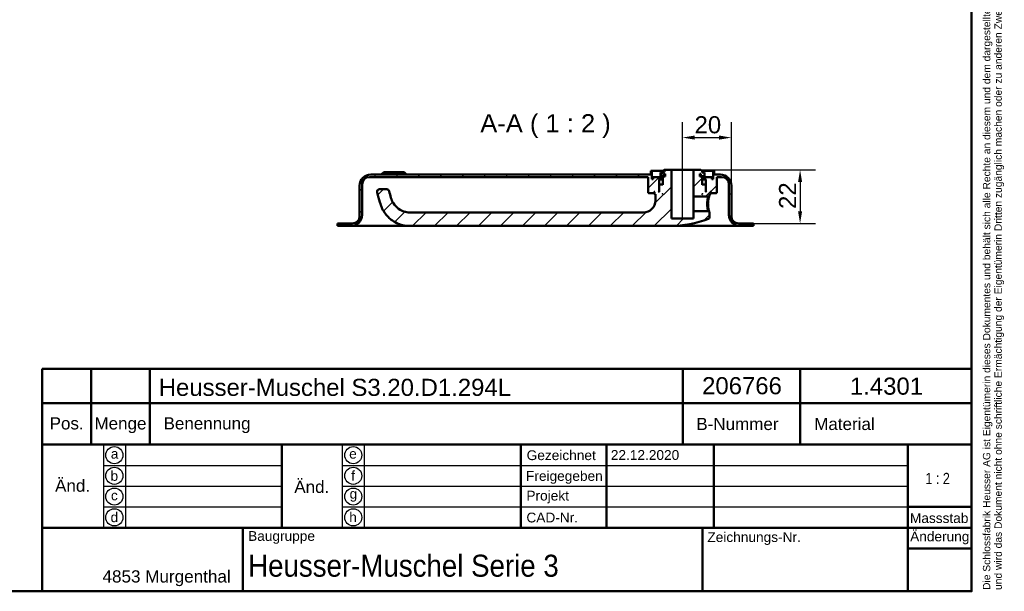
# Model space of a CAD drawing. Header units: millimetres. Extents: x 20 to 833, y 20 to 574.
# Tile 3 of 4: x 431 to 833, y 20 to 254. Entities that reach past the tile are written whole.
import ezdxf
from ezdxf.enums import TextEntityAlignment as Align

# ---------------------------------------------------------------- set-up
doc = ezdxf.new("R2010")
doc.units = ezdxf.units.MM
doc.header["$LTSCALE"] = 2
for name, color, linetype, lineweight in [('Bemaßungen(DIN)', 7, 'Continuous', 25), ('Mittellinie(DIN)', 7, 'Continuous', 25), ('Sichtbare Kanten(DIN)', 7, 'Continuous', 50), ('Skizziergeometrie(DIN)', 7, 'Continuous', 50), ('Skizzierlinie(DIN)', 7, 'Continuous', 25), ('Symbole(DIN)', 7, 'Continuous', 25)]:
    doc.layers.add(name, color=color, linetype=linetype, lineweight=lineweight)
doc.layers.add('Schraffur', color=179, linetype='Continuous', lineweight=9, true_color=0x1e1e47)
doc.styles.add('Aktuell-DIN', font='arial.ttf')
doc.styles.add('Aktuell-DINGroßer Text', font='arial.ttf')
doc.styles.add('STANDARD-DIN~0', font='arial.ttf')
doc.styles.add('Textstil10', font='arial.ttf')
doc.styles.add('Textstil41', font='arial.ttf', dxfattribs={"width": 0.8})
doc.styles.add('Textstil83', font='arial.ttf', dxfattribs={"width": 0.8})
doc.dimstyles.new('CAD-LAN', dxfattribs={"dimscale": 2, "dimtxt": 3.5, "dimasz": 2.5, "dimexe": 3.175, "dimexo": 0, "dimgap": 0.8, "dimtad": 1, "dimrnd": 1e-08, "dimtxsty": 'STANDARD-DIN~0', "dimcen": 0.09, "dimdle": 10, "dimclrd": 250, "dimclre": 250, "dimclrt": 250, "dimadec": 0, "dimazin": 2, "dimtfac": 1, "dimtmove": 0, "dimatfit": 3, "dimfxl": 1, "dimtolj": 1, "dimtzin": 0, "dimlwd": 25, "dimlwe": 25, "dimarcsym": 0})

# ---------------------------------------------------------------- blocks, each defined once
blk = doc.blocks.new('Ränder Standardrahmen')
at = {"layer": 'Skizziergeometrie(DIN)', "flags": 128}
blk.add_lwpolyline([(10, 10), (10, 287), (410, 287), (410, 10), (10, 10)], dxfattribs=at)
blk = doc.blocks.new('Schriftfelder Heusser')
at = {"layer": 'Skizziergeometrie(DIN)'}
for p, q in [((101, 229.92), (101, 236.92)), ((101, 236.92), (291, 236.92)), ((111, 229.92), (111, 236.92)), ((123, 229.92), (123, 236.92)), ((232, 229.92), (232, 236.92)), ((256, 229.92), (256, 236.92)), ((291, 236.92), (291, 229.92)), ((101, 191.42), (101, 229.92)), ((101, 229.92), (291, 229.92)), ((111, 229.92), (111, 221.42)), ((123, 229.92), (123, 221.42)), ((232, 229.92), (232, 221.42)), ((256, 229.92), (256, 221.42)), ((291, 229.92), (291, 191.42)), ((101, 221.42), (291, 221.42)), ((150, 221.42), (150, 204.42)), ((198.85, 221.42), (198.85, 204.42)), ((216.35, 221.42), (216.35, 204.42)), ((238.35, 221.42), (238.35, 204.42)), ((278, 221.42), (278, 191.42)), ((278, 208.67), (291, 208.67)), ((101, 204.42), (291, 204.42)), ((142, 204.42), (142, 191.42)), ((236, 204.42), (236, 191.42)), ((278, 200.17), (291, 200.17)), ((291, 191.42), (101, 191.42))]:
    blk.add_line(p, q, dxfattribs=at)
at = {"layer": 'Skizzierlinie(DIN)'}
for p, q in [((113.5, 221.42), (113.5, 204.42)), ((118, 221.42), (118, 204.42)), ((162.35, 221.42), (162.35, 204.42)), ((166.85, 221.42), (166.85, 204.42)), ((113.5, 217.17), (150, 217.17)), ((162.35, 217.17), (278, 217.17)), ((113.5, 212.92), (150, 212.92)), ((162.35, 212.92), (278, 212.92)), ((113.5, 208.67), (150, 208.67)), ((162.35, 208.67), (278, 208.67))]:
    blk.add_line(p, q, dxfattribs=at)
for centre in [(115.75, 219.25), (164.6, 219.25), (115.75, 215.04), (164.6, 215.04), (115.75, 210.79), (164.6, 210.79), (115.75, 206.54), (164.6, 206.54)]:
    blk.add_circle(centre, 1.75, dxfattribs=at)
at = {"layer": 'Symbole(DIN)', "color": 7, "insert": (293.33, 191.7), "char_height": 1.5, "width": 182.3003, "attachment_point": 1, "rotation": 90, "line_spacing_factor": 0.944221, "style": 'Aktuell-DIN'}
blk.add_mtext('\\fArial|b0|i0;\\H1.5000;Die Schlossfabrik Heusser AG ist Eigentümerin dieses Dokumentes und behält sich alle Rechte an diesem und dem dargestellten Gegenstand vor. Der Empfänger anerkennt diese Rechte\\Pund wird das Dokument nicht ohne schriftliche Ermächtigung der Eigentümerin Dritten zugänglich machen oder zu anderen Zwecken verwenden, zu dem es ihm übergeben worden ist.\\P ', dxfattribs=at)
at = {"layer": 'Symbole(DIN)', "color": 179, "true_color": 0x262659, "style": 'Aktuell-DIN'}
for s, insert, char_height, attachment_point in [('Pos.', (106, 227), 2.489, 2), ('Menge', (117, 227), 2.489, 2), ('Benennung', (125.81, 225.38), 2.489, 4), ('B-Nummer', (234.74, 225.62), 2.489, 4), ('Material', (265.02, 225.62), 2.489, 5), ('\\fArial|b0|i0;a', (115.81, 219.53), 2, 5), ('\\fArial|b0|i0;e', (164.54, 219.53), 2, 5), ('\\fArial|b0|i0;Gezeichnet', (200.05, 219.23), 2, 4), ('\\fArial|b0|i0;b', (115.75, 215), 2, 5), ('\\fArial|b0|i0;f', (164.55, 215.06), 2, 5), ('\\fArial|b0|i0;Freigegeben', (199.92, 216), 2, 1), ('\\fArial|b0|i0;c', (115.75, 211.01), 2, 5), ('\\fArial|b0|i0;g', (164.63, 211.05), 2, 5), ('\\fArial|b0|i0;Projekt', (200, 211.98), 2, 1), ('\\fArial|b0|i0;d', (115.76, 206.55), 2, 5), ('\\fArial|b0|i0;h', (164.55, 206.57), 2, 5), ('\\fArial|b0|i0;CAD-Nr.', (200, 207.5), 2, 1), ('\\fArial|b0|i0;\\H2.0000;Massstab', (284.39, 206.37), 2, 5), ('\\fArial|b0|i0;\\H2.0000;Baugruppe', (143.1, 203.73), 2, 1), ('\\fArial|b0|i0;Zeichnungs-Nr.', (237, 203.5), 2, 1), ('\\fArial|b0|i0;\\H2.5000;4853 Murgenthal', (113.33, 192.46), 2.5, 7)]:
    blk.add_mtext(s, dxfattribs=dict(at, insert=insert, char_height=char_height, attachment_point=attachment_point))
at = {"layer": 'Symbole(DIN)', "color": 179, "true_color": 0x262659, "attachment_point": 5, "style": 'Aktuell-DIN'}
for s, insert, char_height, width in [('Änd.', (107.21, 213), 2.489, 12.3494), ('Änd.', (156.12, 212.76), 2.489, 12.3494), ('\\fArial|b0|i0;Änderung', (284.51, 202.33), 2, 12.1143)]:
    blk.add_mtext(s, dxfattribs=dict(at, insert=insert, char_height=char_height, width=width))
at = {"layer": 'Symbole(DIN)', "color": 7, "insert": (143.1, 196.62), "char_height": 4.5, "width": 90.18, "attachment_point": 4, "style": 'Aktuell-DIN'}
blk.add_mtext('\\fArial|b0|i0;\\W0.90;\\H4.5000;Heusser-Muschel Serie 3', dxfattribs=at)
at = {"layer": 'Symbole(DIN)', "color": 179, "true_color": 0x262659, "style": 'Textstil10'}
blk.add_attdef('ERSTELLUNGSDATUM_001', (217.26, 218.29), '', height=2, dxfattribs=at)
at = {"layer": 'Symbole(DIN)', "color": 179, "true_color": 0x262659}
for tag, height, style, p in [('AUTOR', 2.49, 'Aktuell-DIN', (240.03, 219.26)), ('KONTROLLDATUM', 2, 'Textstil10', (217.42, 215.04)), ('KONTROLLIERT_VON', 2, 'Textstil10', (239.98, 215.05))]:
    blk.add_attdef(tag, text='', height=height, dxfattribs=dict(at, style=style)).set_placement(p, align=Align.MIDDLE_LEFT)
at = {"layer": 'Symbole(DIN)', "color": 7, "style": 'Textstil83', "width": 0.8}
blk.add_attdef('Anfänglicher_Ansichtsmaßstab_001', (281.57, 213.34), '', height=2.3, dxfattribs=at)
at = {"layer": 'Symbole(DIN)', "color": 179, "true_color": 0x262659, "style": 'Textstil10'}
blk.add_attdef('PROJEKT', text='', height=2, dxfattribs=at).set_placement((217.77, 209.72), align=Align.BOTTOM_LEFT)
at = {"layer": 'Symbole(DIN)', "color": 7, "style": 'Textstil41', "width": 0.8}
blk.add_attdef('STATUS', text='', height=5, dxfattribs=at).set_placement((284.53, 195.86), align=Align.MIDDLE_CENTER)
blk = doc.blocks.new('*D25')
at = {"layer": 'Bemaßungen(DIN)', "color": 250, "linetype": 'Continuous', "lineweight": 25, "true_color": 0x3f3f3f, "transparency": 16777216}
for p, q in [((701.81, 197.4), (701.81, 211.89)), ((721.81, 185.9), (721.81, 211.89)), ((706.81, 205.54), (716.81, 205.54))]:
    blk.add_line(p, q, dxfattribs=at)
at = {"layer": 'Bemaßungen(DIN)', "color": 250, "linetype": 'Continuous', "true_color": 0x3f3f3f, "transparency": 16777216}
for points in [[(706.81, 206.38), (706.81, 204.71), (701.81, 205.54)], [(716.81, 206.38), (716.81, 204.71), (721.81, 205.54)]]:
    blk.add_solid(points, dxfattribs=at)
at = {"layer": 'Defpoints', "color": 0, "linetype": 'Continuous', "transparency": 16777216}
for p in [(721.81, 205.54), (701.81, 197.4), (721.81, 185.9)]:
    blk.add_point(p, dxfattribs=at)
at = {"layer": 'Bemaßungen(DIN)', "color": 250, "linetype": 'Continuous', "lineweight": 25, "true_color": 0x3f3f3f, "transparency": 16777216, "insert": (706.75, 214.29), "char_height": 7, "attachment_point": 1, "style": 'STANDARD-DIN~0'}
blk.add_mtext('\\A1;20', dxfattribs=at)
blk = doc.blocks.new('*D26')
at = {"layer": 'Bemaßungen(DIN)', "color": 250, "linetype": 'Continuous', "lineweight": 25, "true_color": 0x3f3f3f, "transparency": 16777216}
for p, q in [((709.31, 192.4), (756.25, 192.4)), ((749.9, 187.4), (749.9, 175.4)), ((730.81, 170.4), (756.25, 170.4))]:
    blk.add_line(p, q, dxfattribs=at)
at = {"layer": 'Bemaßungen(DIN)', "color": 250, "linetype": 'Continuous', "true_color": 0x3f3f3f, "transparency": 16777216}
for points in [[(749.07, 187.4), (750.74, 187.4), (749.9, 192.4)], [(749.07, 175.4), (750.74, 175.4), (749.9, 170.4)]]:
    blk.add_solid(points, dxfattribs=at)
at = {"layer": 'Defpoints', "color": 0, "linetype": 'Continuous', "transparency": 16777216}
for p in [(709.31, 192.4), (730.81, 170.4), (749.9, 170.4)]:
    blk.add_point(p, dxfattribs=at)
at = {"layer": 'Bemaßungen(DIN)', "color": 250, "linetype": 'Continuous', "lineweight": 25, "true_color": 0x3f3f3f, "transparency": 16777216, "insert": (741.28, 176.37), "char_height": 7, "attachment_point": 1, "rotation": 90, "style": 'STANDARD-DIN~0'}
blk.add_mtext('\\A1;22', dxfattribs=at)

msp = doc.modelspace()

# ---------------------------------------------------------------- hatches: boundary and pattern name
at = {"layer": 'Schraffur'}
h = msp.add_hatch(dxfattribs=at)
h.set_pattern_fill('ANSI31', color=256, scale=50.8, style=0)
h.set_pattern_definition([(45, (0, 0), (-4.49013, 4.49013), [])])
edge = h.paths.add_edge_path()
edge.add_spline(control_points=[(712.4874, 172.2802), (712.5217, 172.2924), (712.5542, 172.3092), (712.615, 172.3492), (712.6432, 172.3725), (712.7239, 172.4551), (712.7557, 172.5143), (712.798, 172.6213), (712.8102, 172.6841), (712.8121, 172.7469)], knot_values=[-0.04890517, -0.04890517, -0.04890517, -0.04890517, -0.04170418, -0.04170418, -0.03450607, -0.03450607, -0.01885079, -0.01885079, -0.00000007, -0.00000007, -0.00000007, -0.00000007], degree=3, periodic=0)
edge.add_line((712.8121, 172.7469), (712.8121, 175.0444))
edge.add_spline(control_points=[(712.8121, 175.0444), (712.7502, 175.1047), (712.688, 175.165), (712.564, 175.2851), (712.5022, 175.345), (712.4406, 175.405)], knot_values=[-0.05197663, -0.05197663, -0.05197663, -0.05197663, -0.02598831, -0.02598831, -0.0001844, -0.0001844, -0.0001844, -0.0001844], degree=3, periodic=0)
edge.add_line((712.4406, 175.405), (706.3121, 175.405))
edge.add_line((706.3121, 175.405), (706.3121, 172.405))
edge.add_line((706.3121, 172.405), (697.3121, 172.405))
edge.add_line((697.3121, 172.405), (697.3121, 192.405))
edge.add_line((697.3121, 192.405), (694.3121, 192.405))
edge.add_line((694.3121, 192.405), (693.8121, 191.905))
edge.add_line((693.8121, 191.905), (693.8121, 191.305))
edge.add_line((693.8121, 191.305), (692.8454, 191.305))
edge.add_line((692.8454, 191.305), (692.8454, 189.805))
edge.add_line((692.8454, 189.805), (694.348, 189.805))
edge.add_line((694.348, 189.805), (694.348, 190.705))
edge.add_line((694.348, 190.705), (694.7121, 190.705))
edge.add_line((694.7121, 190.705), (694.7121, 189.605))
edge.add_line((694.7121, 189.605), (693.8121, 189.605))
edge.add_line((693.8121, 189.605), (693.8121, 186.205))
edge.add_line((693.8121, 186.205), (693.6121, 186.405))
edge.add_line((693.6121, 186.405), (692.5121, 186.405))
edge.add_line((692.5121, 186.405), (692.3121, 186.205))
edge.add_line((692.3121, 186.205), (692.3121, 183.405))
edge.add_line((692.3121, 183.405), (692.0621, 183.405))
edge.add_line((692.0621, 183.405), (692.2621, 183.605))
edge.add_line((692.2621, 183.605), (692.2621, 188.405))
edge.add_line((692.2621, 188.405), (692.0621, 188.605))
edge.add_line((692.0621, 188.605), (692.8121, 188.605))
edge.add_line((692.8121, 188.605), (692.8121, 189.405))
edge.add_line((692.8121, 189.405), (689.8121, 189.405))
edge.add_line((689.8121, 189.405), (689.8121, 188.605))
edge.add_line((689.8121, 188.605), (689.3121, 188.605))
edge.add_line((689.3121, 188.605), (689.3121, 191.905))
edge.add_line((689.3121, 191.905), (688.8121, 191.905))
edge.add_line((688.8121, 191.905), (688.8121, 190.405))
edge.add_line((688.8121, 190.405), (574.3121, 190.405))
edge.add_ellipse((574.3121, 185.905), major_axis=(0, 4.5), ratio=1, start_angle=0, end_angle=90)
edge.add_line((569.8121, 185.905), (569.8121, 173.405))
edge.add_ellipse((566.8121, 173.405), major_axis=(3, 0), ratio=1, start_angle=270, end_angle=360, ccw=False)
edge.add_line((566.8121, 170.405), (560.8121, 170.405))
edge.add_line((560.8121, 170.405), (560.8121, 169.405))
edge.add_line((560.8121, 169.405), (566.3121, 169.405))
edge.add_ellipse((566.3121, 173.905), major_axis=(0, -4.5), ratio=1, start_angle=0, end_angle=90)
edge.add_line((570.8121, 173.905), (570.8121, 186.405))
edge.add_ellipse((573.8121, 186.405), major_axis=(-3, 0), ratio=1, start_angle=270, end_angle=360, ccw=False)
edge.add_line((573.8121, 189.405), (687.8121, 189.405))
edge.add_line((687.8121, 189.405), (687.8121, 183.005))
edge.add_line((687.8121, 183.005), (688.0121, 182.805))
edge.add_line((688.0121, 182.805), (690.1121, 182.805))
edge.add_line((690.1121, 182.805), (690.2121, 182.905))
edge.add_line((690.2121, 182.905), (690.2121, 183.405))
edge.add_line((690.2121, 183.405), (690.5121, 183.405))
edge.add_line((690.5121, 183.405), (690.3121, 183.205))
edge.add_line((690.3121, 183.205), (690.3121, 182.605))
edge.add_line((690.3121, 182.605), (690.5121, 182.405))
edge.add_line((690.5121, 182.405), (690.8121, 182.405))
edge.add_line((690.8121, 182.405), (690.8121, 179.905))
edge.add_ellipse((685.8121, 179.905), major_axis=(5, 0), ratio=1, start_angle=270, end_angle=360, ccw=False)
edge.add_line((685.8121, 174.905), (590.3121, 174.905))
edge.add_spline(control_points=[(590.3121, 174.905), (589.4993, 174.905), (588.6853, 175.0421), (587.3611, 175.4769), (586.5752, 175.7962), (584.8774, 177.0215), (584.1435, 177.8026), (582.6881, 180.1144), (582.3634, 181.628), (581.8925, 183.6336)], knot_values=[-1.92242701, -1.92242701, -1.92242701, -1.92242701, -1.38529725, -1.38529725, -1.00190807, -1.00190807, -0.61802618, -0.61802618, 0, 0, 0, 0], degree=3, periodic=0)
edge.add_ellipse((580.9189, 183.405), major_axis=(0.9735, 0.2286), ratio=1, start_angle=0, end_angle=76.784814)
edge.add_line((580.9189, 184.405), (577.9185, 184.405))
edge.add_ellipse((577.9185, 183.405), major_axis=(0, 1), ratio=1, start_angle=0, end_angle=106)
edge.add_spline(control_points=[(576.9573, 183.1293), (578.409, 178.0665), (578.4444, 177.8571), (579.4217, 175.5967), (580.3079, 174.1996), (582.383, 172.1805), (583.7073, 171.083), (587.1461, 169.7133), (588.7285, 169.405), (590.3121, 169.405)], knot_values=[-2.83816487, -2.83816487, -2.83816487, -2.83816487, -2.14483857, -2.14483857, -1.11047398, -1.11047398, -0.47508247, -0.47508247, 0, 0, 0, 0], degree=3, periodic=0)
edge.add_line((590.3121, 169.405), (696.8121, 169.405))
edge.add_ellipse((696.8121, 213.5716), major_axis=(0, -44.1667), ratio=1, start_angle=0, end_angle=20.788091)
h.paths.add_polyline_path([(693.6121, 182.405), (693.8121, 182.605), (693.8121, 182.405)], flags=0)
edge = h.paths.add_edge_path()
edge.add_ellipse((717.3121, 185.905), major_axis=(4.5, 0), ratio=1, start_angle=0, end_angle=90)
edge.add_line((717.3121, 190.405), (714.8121, 190.405))
edge.add_line((714.8121, 190.405), (714.8121, 191.905))
edge.add_line((714.8121, 191.905), (714.3121, 191.905))
edge.add_line((714.3121, 191.905), (714.3121, 188.605))
edge.add_line((714.3121, 188.605), (713.8121, 188.605))
edge.add_line((713.8121, 188.605), (713.8121, 189.405))
edge.add_line((713.8121, 189.405), (710.8121, 189.405))
edge.add_line((710.8121, 189.405), (710.8121, 188.605))
edge.add_line((710.8121, 188.605), (711.5621, 188.605))
edge.add_line((711.5621, 188.605), (711.3621, 188.405))
edge.add_line((711.3621, 188.405), (711.3621, 183.605))
edge.add_line((711.3621, 183.605), (711.5621, 183.405))
edge.add_line((711.5621, 183.405), (711.3121, 183.405))
edge.add_line((711.3121, 183.405), (711.3121, 186.205))
edge.add_line((711.3121, 186.205), (711.1121, 186.405))
edge.add_line((711.1121, 186.405), (710.0121, 186.405))
edge.add_line((710.0121, 186.405), (709.8121, 186.205))
edge.add_line((709.8121, 186.205), (709.8121, 189.605))
edge.add_line((709.8121, 189.605), (708.9121, 189.605))
edge.add_line((708.9121, 189.605), (708.9121, 190.705))
edge.add_line((708.9121, 190.705), (709.2762, 190.705))
edge.add_line((709.2762, 190.705), (709.2762, 189.805))
edge.add_line((709.2762, 189.805), (710.7788, 189.805))
edge.add_line((710.7788, 189.805), (710.7788, 191.305))
edge.add_line((710.7788, 191.305), (709.8121, 191.305))
edge.add_line((709.8121, 191.305), (709.8121, 191.905))
edge.add_line((709.8121, 191.905), (709.3121, 192.405))
edge.add_line((709.3121, 192.405), (706.3121, 192.405))
edge.add_line((706.3121, 192.405), (706.3121, 181.405))
edge.add_line((706.3121, 181.405), (712.4402, 181.405))
edge.add_spline(control_points=[(712.4402, 181.405), (712.502, 181.4646), (712.5637, 181.5244), (712.6876, 181.6444), (712.7498, 181.7047), (712.8121, 181.765)], knot_values=[-0.05175244, -0.05175244, -0.05175244, -0.05175244, -0.02598575, -0.02598575, 0, 0, 0, 0], degree=3, periodic=0)
edge.add_line((712.8121, 181.765), (712.8121, 182.405))
edge.add_line((712.8121, 182.405), (713.1121, 182.405))
edge.add_line((713.1121, 182.405), (713.3121, 182.605))
edge.add_line((713.3121, 182.605), (713.3121, 183.205))
edge.add_line((713.3121, 183.205), (713.1121, 183.405))
edge.add_line((713.1121, 183.405), (713.4121, 183.405))
edge.add_line((713.4121, 183.405), (713.4121, 182.905))
edge.add_line((713.4121, 182.905), (713.5121, 182.805))
edge.add_line((713.5121, 182.805), (715.6121, 182.805))
edge.add_line((715.6121, 182.805), (715.8121, 183.005))
edge.add_line((715.8121, 183.005), (715.8121, 189.405))
edge.add_line((715.8121, 189.405), (717.8121, 189.405))
edge.add_ellipse((717.8121, 186.405), major_axis=(0, 3), ratio=1, start_angle=270, end_angle=360, ccw=False)
edge.add_line((720.8121, 186.405), (720.8121, 173.905))
edge.add_ellipse((725.3121, 173.905), major_axis=(-4.5, 0), ratio=1, start_angle=0, end_angle=90)
edge.add_line((725.3121, 169.405), (730.8121, 169.405))
edge.add_line((730.8121, 169.405), (730.8121, 170.405))
edge.add_line((730.8121, 170.405), (724.8121, 170.405))
edge.add_ellipse((724.8121, 173.405), major_axis=(0, -3), ratio=1, start_angle=270, end_angle=360, ccw=False)
edge.add_line((721.8121, 173.405), (721.8121, 185.905))
h.paths.add_polyline_path([(709.8121, 182.605), (710.0121, 182.405), (709.8121, 182.405)], flags=0)

# ---------------------------------------------------------------- linework, layer by layer
at = {"layer": 'Mittellinie(DIN)', "linetype": 'Continuous'}
msp.add_line((701.8121, 171.905), (701.8121, 197.405), dxfattribs=at)
at = {"layer": 'Sichtbare Kanten(DIN)'}
for p, q in [((573.8121, 189.405), (687.8121, 189.405)), ((688.8121, 190.405), (574.3121, 190.405)), ((579.6621, 191.405), (578.6621, 190.405)), ((579.6621, 191.405), (587.9621, 191.405)), ((587.9621, 191.405), (588.9621, 190.405)), ((687.8121, 189.405), (687.8121, 183.005)), ((689.3121, 191.905), (688.8121, 191.905)), ((688.8121, 191.905), (688.8121, 190.405)), ((689.3121, 188.605), (689.3121, 191.905)), ((689.3121, 191.905), (693.8121, 191.905)), ((692.8121, 189.405), (689.8121, 189.405)), ((689.8121, 189.405), (689.8121, 188.605)), ((692.8121, 188.605), (692.8121, 189.405)), ((692.8121, 189.405), (693.8121, 189.405)), ((693.8121, 191.305), (692.8454, 191.305)), ((692.8454, 191.305), (692.8454, 189.805)), ((692.8454, 189.805), (694.348, 189.805)), ((694.3121, 192.405), (693.8121, 191.905)), ((693.8121, 191.905), (693.8121, 191.305)), ((694.7121, 189.605), (693.8121, 189.605)), ((693.8121, 189.605), (693.8121, 186.205)), ((697.3121, 192.405), (694.3121, 192.405)), ((694.348, 189.805), (694.348, 190.705)), ((694.348, 190.705), (694.7121, 190.705)), ((694.348, 189.805), (694.7121, 189.805)), ((694.7121, 190.705), (694.7121, 189.605)), ((697.3121, 172.405), (697.3121, 192.405)), ((706.3121, 192.405), (697.3121, 192.405)), ((709.3121, 192.405), (706.3121, 192.405)), ((706.3121, 192.405), (706.3121, 181.405)), ((708.9121, 189.605), (708.9121, 190.705)), ((708.9121, 190.705), (709.2762, 190.705)), ((708.9121, 189.805), (709.2762, 189.805)), ((709.8121, 189.605), (708.9121, 189.605)), ((709.2762, 190.705), (709.2762, 189.805)), ((709.2762, 189.805), (710.7788, 189.805)), ((709.8121, 191.905), (709.3121, 192.405)), ((709.8121, 191.305), (709.8121, 191.905)), ((709.8121, 191.905), (714.3121, 191.905)), ((710.7788, 191.305), (709.8121, 191.305)), ((709.8121, 186.205), (709.8121, 189.605)), ((709.8121, 189.405), (710.8121, 189.405)), ((710.7788, 189.805), (710.7788, 191.305)), ((713.8121, 189.405), (710.8121, 189.405)), ((710.8121, 189.405), (710.8121, 188.605)), ((713.8121, 188.605), (713.8121, 189.405)), ((714.8121, 191.905), (714.3121, 191.905)), ((714.3121, 191.905), (714.3121, 188.605)), ((714.8121, 190.405), (714.8121, 191.905)), ((717.3121, 190.405), (714.8121, 190.405)), ((715.8121, 183.005), (715.8121, 189.405)), ((715.8121, 189.405), (717.8121, 189.405)), ((569.8121, 185.905), (569.8121, 173.405)), ((570.8121, 173.905), (570.8121, 186.405)), ((689.8121, 188.605), (689.3121, 188.605)), ((692.2621, 188.405), (692.0621, 188.605)), ((692.0621, 188.605), (692.8121, 188.605)), ((692.2621, 183.605), (692.2621, 188.405)), ((692.2621, 188.405), (693.8121, 188.405)), ((692.5121, 186.405), (692.3121, 186.205)), ((692.3121, 186.205), (692.3121, 183.405)), ((693.6121, 186.405), (692.5121, 186.405)), ((693.8121, 188.605), (692.8121, 188.605)), ((693.8121, 186.205), (693.6121, 186.405)), ((693.8121, 186.405), (693.6121, 186.405)), ((710.8121, 188.605), (709.8121, 188.605)), ((709.8121, 188.405), (711.3621, 188.405)), ((710.0121, 186.405), (709.8121, 186.205)), ((710.0121, 186.405), (709.8121, 186.405)), ((711.1121, 186.405), (710.0121, 186.405)), ((710.8121, 188.605), (711.5621, 188.605)), ((711.3121, 186.205), (711.1121, 186.405)), ((711.3121, 183.405), (711.3121, 186.205)), ((711.5621, 188.605), (711.3621, 188.405)), ((711.3621, 188.405), (711.3621, 183.605)), ((714.3121, 188.605), (713.8121, 188.605)), ((720.8121, 186.405), (720.8121, 173.905)), ((721.8121, 173.405), (721.8121, 185.905)), ((580.9189, 184.405), (577.9185, 184.405)), ((687.8121, 183.005), (688.0121, 182.805)), ((688.0121, 182.805), (690.1121, 182.805)), ((690.1121, 182.805), (690.2121, 182.905)), ((690.1121, 182.805), (690.3121, 182.805)), ((690.2121, 182.905), (690.2121, 183.405)), ((690.2121, 183.405), (690.5121, 183.405)), ((690.3121, 182.905), (690.2121, 182.905)), ((690.5121, 183.405), (690.3121, 183.205)), ((690.3121, 183.205), (690.3121, 182.605)), ((690.3121, 182.605), (690.5121, 182.405)), ((690.5121, 182.405), (690.8121, 182.405)), ((690.8121, 182.405), (690.8121, 179.905)), ((692.0621, 183.405), (692.2621, 183.605)), ((692.3121, 183.405), (692.0621, 183.405)), ((692.3121, 183.605), (692.2621, 183.605)), ((693.6121, 182.405), (693.8121, 182.605)), ((693.8121, 182.405), (693.6121, 182.405)), ((693.8121, 182.605), (693.8121, 182.405)), ((706.3121, 181.405), (712.4402, 181.405)), ((706.3121, 175.405), (706.3121, 181.405)), ((709.8121, 182.605), (710.0121, 182.405)), ((709.8121, 182.405), (709.8121, 182.605)), ((710.0121, 182.405), (709.8121, 182.405)), ((711.3621, 183.605), (711.3121, 183.605)), ((711.5621, 183.405), (711.3121, 183.405)), ((711.3621, 183.605), (711.5621, 183.405)), ((712.4404, 181.4048), (712.812, 181.765)), ((712.8121, 181.765), (712.8121, 182.405)), ((712.8121, 182.405), (713.1121, 182.405)), ((713.3121, 183.205), (713.1121, 183.405)), ((713.1121, 183.405), (713.4121, 183.405)), ((713.1121, 182.405), (713.3121, 182.605)), ((713.3121, 182.605), (713.3121, 183.205)), ((713.4121, 182.905), (713.3121, 182.905)), ((713.3121, 182.805), (713.5121, 182.805)), ((713.4121, 183.405), (713.4121, 182.905)), ((713.4121, 182.905), (713.5121, 182.805)), ((713.5121, 182.805), (715.6121, 182.805)), ((715.6121, 182.805), (715.8121, 183.005)), ((685.8121, 174.905), (590.3121, 174.905)), ((712.4406, 175.405), (706.3121, 175.405)), ((706.3121, 175.405), (706.3121, 172.405)), ((712.8124, 175.0444), (712.4405, 175.4048)), ((712.8121, 172.7469), (712.8121, 175.0444)), ((566.8121, 170.405), (560.8121, 170.405)), ((560.8121, 170.405), (560.8121, 169.405)), ((560.8121, 169.405), (566.3121, 169.405)), ((566.3121, 169.405), (577.8121, 169.405)), ((577.8121, 169.405), (590.3121, 169.405)), ((590.3121, 169.405), (696.8121, 169.405)), ((696.8121, 169.405), (713.8121, 169.405)), ((706.3121, 172.405), (697.3121, 172.405)), ((713.8121, 169.405), (725.3121, 169.405)), ((730.8121, 170.405), (724.8121, 170.405)), ((725.3121, 169.405), (730.8121, 169.405)), ((730.8121, 169.405), (730.8121, 170.405))]:
    msp.add_line(p, q, dxfattribs=at)
for centre, radius, start, end in [((574.3121, 185.905), 4.5, 90, 180), ((573.8121, 186.405), 3, 90, 180), ((717.3121, 185.905), 4.5, 0, 90), ((717.8121, 186.405), 3, 0, 90), ((577.9185, 183.405), 1, 90, 196), ((580.9189, 183.405), 1, 13.215186, 90), ((685.8121, 179.905), 5, 270, 0), ((566.3121, 173.905), 4.5, 270, 0), ((566.8121, 173.405), 3, 270, 0), ((725.3121, 173.905), 4.5, 180, 270), ((724.8121, 173.405), 3, 180, 270), ((696.8121, 213.5716), 44.1667, 270, 290.788091)]:
    msp.add_arc(centre, radius, start, end, dxfattribs=at)
for points, knots in [([(576.9573, 183.1293), (578.409, 178.0665), (578.4444, 177.8571), (579.4217, 175.5967), (580.3079, 174.1996), (582.383, 172.1805), (583.7073, 171.083), (587.1461, 169.7133), (588.7285, 169.405), (590.3121, 169.405)], [-2.83816487, -2.83816487, -2.83816487, -2.83816487, -2.14483857, -2.14483857, -1.11047398, -1.11047398, -0.47508247, -0.47508247, 0, 0, 0, 0]), ([(590.3121, 174.905), (589.4993, 174.905), (588.6853, 175.0421), (587.3611, 175.4769), (586.5752, 175.7962), (584.8774, 177.0215), (584.1435, 177.8026), (582.6881, 180.1144), (582.3634, 181.628), (581.8925, 183.6336)], [-1.92242701, -1.92242701, -1.92242701, -1.92242701, -1.38529725, -1.38529725, -1.00190807, -1.00190807, -0.61802618, -0.61802618, 0, 0, 0, 0]), ([(712.4402, 181.405), (712.4404, 181.405), (712.4319, 181.3791), (712.4144, 181.3288), (712.3444, 181.1274), (712.1309, 180.5173), (712.0022, 179.7118), (711.9379, 179.309), (711.8947, 178.8576), (711.8944, 178.4054), (711.8941, 177.9533), (711.9366, 177.5018), (712.0009, 177.0988), (712.1293, 176.2928), (712.3443, 175.683), (712.4147, 175.4814), (712.4323, 175.4309), (712.4409, 175.405), (712.4406, 175.405)], [0.52874255, 0.52874255, 0.52874255, 0.52874255, 0.60430558, 0.60430558, 0.60430558, 0.90645837, 0.90645837, 0.90645837, 1.05753477, 1.05753477, 1.05753477, 1.20861116, 1.20861116, 1.20861116, 1.51076395, 1.51076395, 1.51076395, 1.58647135, 1.58647135, 1.58647135, 1.58647135]), ([(712.8124, 175.0444), (712.8126, 175.0442), (712.7684, 175.1844), (712.3789, 176.38), (712.2027, 178.4054), (712.3815, 180.4318), (712.768, 181.625), (712.8122, 181.7651), (712.812, 181.765)], [0.52881627, 0.52881627, 0.52881627, 0.52881627, 0.60430558, 0.90645837, 1.05753477, 1.20861116, 1.51076395, 1.58624369, 1.58624369, 1.58624369, 1.58624369]), ([(712.4877, 172.2795), (712.5217, 172.2924), (712.5542, 172.3092), (712.615, 172.3492), (712.6432, 172.3725), (712.7239, 172.4551), (712.7557, 172.5143), (712.798, 172.6213), (712.8102, 172.6841), (712.8101, 172.7469)], [-0.0489051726, -0.0489051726, -0.0489051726, -0.0489051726, -0.0417041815, -0.0417041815, -0.0345060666, -0.0345060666, -0.0188507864, -0.0188507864, -0.0000000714, -0.0000000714, -0.0000000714, -0.0000000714])]:
    msp.add_open_spline(points, degree=3, knots=knots, dxfattribs=at)

# ---------------------------------------------------------------- block references
at = {"xscale": 2, "yscale": 2, "zscale": 2}
msp.add_blockref('Ränder Standardrahmen', (0, 0), dxfattribs=at)
msp.add_blockref('Schriftfelder Heusser', (238, -362.8333), dxfattribs=at).add_auto_attribs({'ERSTELLUNGSDATUM_001': '22.12.2020', 'Anfänglicher_Ansichtsmaßstab_001': '1 : 2'})

# ---------------------------------------------------------------- texts
at = {"layer": 'Symbole(DIN)', "color": 7, "insert": (619.1399, 205.405), "char_height": 7.4676, "attachment_point": 7, "style": 'Aktuell-DINGroßer Text'}
msp.add_mtext('A-A ( 1 : 2 )', dxfattribs=at)
at = {"layer": 'Symbole(DIN)', "color": 7, "char_height": 7, "attachment_point": 1, "style": 'Aktuell-DIN'}
for s, insert, width in [('{\\fArial|b0|i0;\\H7.0000;Heusser-Muschel S3.20.D1.294L}', (487.6588, 106.9058), 144.028206), ('{\\fArial|b0|i0;\\H7.0000;206766}', (709.8296, 107.5797), 32.620428), ('{\\fArial|b0|i0;\\H7.0000;1.4301}', (770.274, 107.4007), 29.899392)]:
    msp.add_mtext(s, dxfattribs=dict(at, insert=insert, width=width))

# ---------------------------------------------------------------- dimensions: what is measured, and where the dimension line sits
at = {"layer": 'Bemaßungen(DIN)', "color": 250, "linetype": 'Continuous', "lineweight": 25, "true_color": 0x3f3f3f}
dim = msp.add_linear_dim(base=(721.8121, 205.5446), p1=(701.8121, 197.405), p2=(721.8121, 185.905), dimstyle='CAD-LAN', override={"dimgap": 0.8, "dimdec": 2, "dimtol": 0, "dimlim": 0, "dimtp": 0, "dimtm": 0, "dimtdec": 2, "dimtofl": 0, "dimatfit": 1}, dxfattribs=at)
dim.commit()
dim.dimension.update_dxf_attribs({"geometry": '*D25', "text_midpoint": (711.8121, 205.5446), "dimtype": 160})
dim = msp.add_linear_dim(base=(749.9042, 170.405), p1=(709.3121, 192.405), p2=(730.8121, 170.405), angle=90, dimstyle='CAD-LAN', override={"dimgap": 0.8, "dimdec": 2, "dimtol": 0, "dimlim": 0, "dimtp": 0, "dimtm": 0, "dimtdec": 2, "dimtofl": 0, "dimatfit": 1}, dxfattribs=at)
dim.commit()
dim.dimension.update_dxf_attribs({"geometry": '*D26', "text_midpoint": (749.9042, 181.405), "dimtype": 160})

doc.saveas('drawing.dxf')
